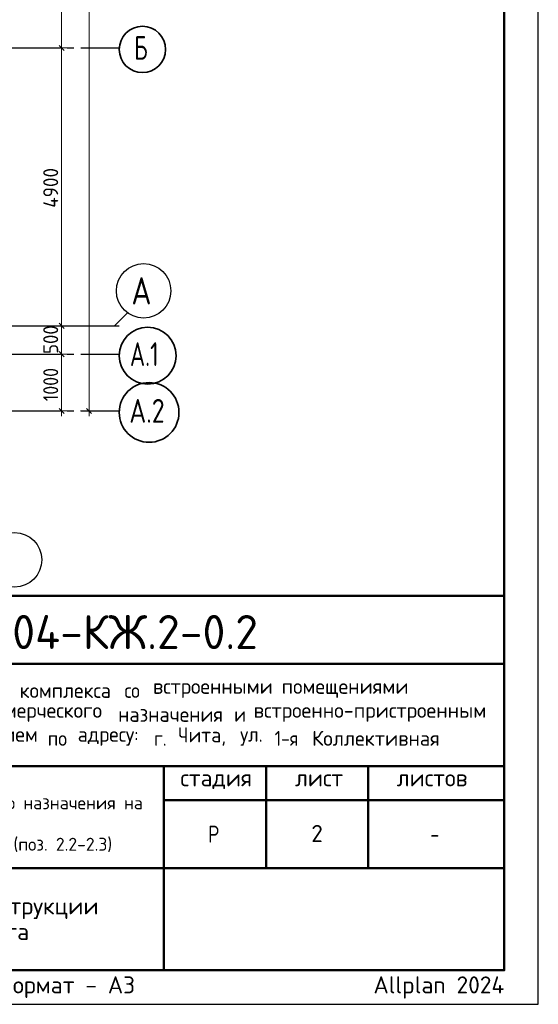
# Model space of a CAD drawing. Header units: millimetres. Extents: x 0 to 50400, y -145 to 35640.
# Tile 10 of 11: x 41258 to 50400, y 0 to 17359. Entities that reach past the tile are written whole.
import ezdxf

# ---------------------------------------------------------------- set-up
doc = ezdxf.new("R2010")
doc.units = ezdxf.units.MM
doc.linetypes.add('______5', pattern=[1320, 960, -120, 120, -120])
for name, color, linetype, lineweight in [('Standard', 7, 'Continuous', 25), ('Надписи', 7, 'Continuous', 25), ('Размерная линия_ общее', 7, 'Continuous', 13)]:
    doc.layers.add(name, color=color, linetype=linetype, lineweight=lineweight)
doc.layers.add('Оси', color=7, linetype='______5', lineweight=13, true_color=0x656565)
doc.styles.add('ISOCPEUR', font='txt')

msp = doc.modelspace()

# ---------------------------------------------------------------- linework, layer by layer
at = {"layer": 'Standard', "color": 7, "linetype": 'Continuous', "lineweight": 50, "transparency": 33554687}
for p, q in [((27600, 7200), (49800, 7200)), ((35400, 6000), (49800, 6000)), ((35400, 4200), (49800, 4200)), ((43800, 2400), (43800, 4200)), ((45600, 2400), (45600, 4200)), ((47400, 2400), (47400, 4200)), ((43800, 3600), (49800, 3600)), ((35400, 2400), (49800, 2400)), ((43800, 600), (43800, 2400)), ((43800, 600), (43800, 2400))]:
    msp.add_line(p, q, dxfattribs=at)
at = {"layer": 'Standard', "color": 7, "linetype": 'Continuous', "lineweight": 25, "transparency": 33554687}
for p, q in [((49800, 600), (49800, 7200)), ((27600, 600), (49800, 600)), ((27600, 600), (49800, 600)), ((27600, 600), (49800, 600))]:
    msp.add_line(p, q, dxfattribs=at)
msp.add_lwpolyline([(0, 0), (50400, 0), (50400, 35640), (0, 35640), (0, 0)], close=True, dxfattribs=at)
at = {"layer": 'Standard', "color": 7, "linetype": 'Continuous', "lineweight": 50, "transparency": 33554687}
msp.add_lwpolyline([(2400, 35040), (49800, 35040), (49800, 600), (2400, 600), (2400, 35040)], close=True, dxfattribs=at)
at = {"layer": 'Оси', "color": 8, "linetype": '______5', "lineweight": -3, "transparency": 33554687}
for p, q in [((8015, 16862), (43012, 16862)), ((8015, 11962), (43012, 11962)), ((8015, 11462), (43012, 11462)), ((8015, 10462), (43012, 10462))]:
    msp.add_line(p, q, dxfattribs=at)
at = {"layer": 'Оси', "color": 7, "linetype": 'Continuous', "lineweight": 25, "transparency": 33554687}
msp.add_lwpolyline([(40928, 11962), (42928, 11962), (43163, 12197)], dxfattribs=at)
at = {"layer": 'Оси', "color": 7, "linetype": 'Continuous', "lineweight": 35, "transparency": 33554687}
for centre, radius in [((43421, 16835), 409), ((43513, 11435), 501), ((43539, 10435), 527)]:
    msp.add_circle(centre, radius, dxfattribs=at)
at = {"layer": 'Оси', "color": 7, "linetype": 'Continuous', "lineweight": 25, "transparency": 33554687}
for centre in [(43443, 12578), (41167, 7837)]:
    msp.add_circle(centre, 480, dxfattribs=at)
at = {"layer": 'Размерная линия_ общее', "color": 7, "linetype": 'Continuous', "lineweight": 13, "transparency": 33554687}
for p, q in [((41997, 16862), (41997, 19362)), ((41997, 16862), (41847, 16862)), ((41997, 16862), (42147, 16862)), ((41997, 11962), (41997, 16862)), ((41997, 11962), (41847, 11962)), ((41997, 11962), (42147, 11962)), ((41997, 11462), (41997, 11962)), ((41997, 11462), (41847, 11462)), ((41997, 11462), (42147, 11462)), ((41997, 10462), (41847, 10462)), ((41997, 10462), (42147, 10462)), ((41997, 10462), (41997, 10372)), ((42480, 10462), (42330, 10462)), ((42480, 10462), (42630, 10462)), ((42480, 10462), (42648, 10462)), ((42480, 10462), (42480, 10372))]:
    msp.add_line(p, q, dxfattribs=at)
at = {"layer": 'Размерная линия_ общее', "color": 7, "linetype": 'Continuous', "lineweight": 25, "transparency": 33554687}
for p, q in [((42042, 16817), (41952, 16907)), ((42042, 11917), (41952, 12007)), ((42042, 11417), (41952, 11507)), ((42042, 10417), (41952, 10507)), ((42525, 10417), (42435, 10507))]:
    msp.add_line(p, q, dxfattribs=at)
at = {"layer": 'Размерная линия_ общее', "color": 7, "linetype": 'Continuous', "lineweight": 13, "transparency": 33554687}
for points in [[(42480, 10462), (42480, 20945), (42480, 20945), (42480, 32362)], [(41997, 10462), (41997, 10640), (41997, 10640), (41997, 11462)]]:
    msp.add_lwpolyline(points, dxfattribs=at)

# ---------------------------------------------------------------- texts
at = {"layer": 'Standard', "color": 7, "linetype": 'Continuous', "lineweight": 50, "transparency": 33554687, "insert": (39882, 6262), "char_height": 600, "width": 6049.91, "attachment_point": 7, "style": 'ISOCPEUR'}
msp.add_mtext('\\W0.98;24-04-КЖ.2-0.2', dxfattribs=at)
at = {"layer": 'Standard', "color": 7, "linetype": 'Continuous', "lineweight": 25, "transparency": 33554687, "attachment_point": 7, "style": 'ISOCPEUR'}
for s, insert, char_height, width in [('\\W0.97;комплекса ', (41257, 5402), 264, 1975.29), ('\\W0.90;со ', (43105, 5402), 264, 620.97), ('\\W0.98;встроенными ', (43607, 5402), 264, 2398.16), ('\\W0.98;помещениями', (45877, 5402), 264, 2292.21), ('\\W0.98;коммерческого ', (40406, 4980), 264, 2714.91), ('\\W0.97;назначения ', (42993, 4980), 264, 2173.24), ('\\W0.87;и ', (45039, 4980), 264, 457.46), ('\\W0.99;встроенно-пристроенным', (45382, 4980), 264, 4298.92), ('\\W0.98;учреждением ', (39482, 4557), 264, 2397.9), ('\\W0.91;по ', (41752, 4557), 264, 647.69), ('\\W0.96;адресу: ', (42280, 4557), 264, 1472.67), ('\\W0.89;г. ', (43627, 4557), 264, 539.49), ('\\W0.95;Чита, ', (44049, 4557), 264, 1221.07), ('\\W0.92;ул. ', (45145, 4557), 264, 728.23), ('\\W0.86;1-я ', (45752, 4557), 264, 773.52), ('\\W0.98;Коллективная', (46412, 4557), 264, 2450.61), ('\\W0.99;стадия    лист     листов', (44091, 3795), 300, 5247.11), ('\\W0.80;Р', (44580, 2850), 300, 359.84), ('\\W0.78;-', (48495, 2850), 300, 326.39)]:
    msp.add_mtext(s, dxfattribs=dict(at, insert=insert, char_height=char_height, width=width))
at = {"layer": 'Standard', "color": 7, "linetype": 'Continuous', "lineweight": 18, "transparency": 33554687, "char_height": 228, "attachment_point": 7, "style": 'ISOCPEUR'}
for s, insert, width in [('\\W0.99;общественно-делового и коммерческого назначения на', (35570, 3376), 8168.16), ('\\W0.99;поликлиническим учреждением (поз. 2.2-2.3)', (36459, 2646), 6390.3)]:
    msp.add_mtext(s, dxfattribs=dict(at, insert=insert, width=width))
at = {"layer": 'Standard', "color": 7, "linetype": 'Continuous', "lineweight": 25, "transparency": 33554687, "insert": (39600, 1885), "char_height": 300, "width": 6110.25, "attachment_point": 2, "line_spacing_factor": 0.903614}
msp.add_mtext('\\A1;{\\fISOCPEUR|i0|b0;\\H300.000000;\\W1.000000;\\C7;Опалубочный план конструкции}\\P{\\fISOCPEUR|i0|b0;\\H300.000000;\\W1.000000;\\C7;плиты фундамента}\\P', dxfattribs=at)
at = {"layer": 'Standard', "color": 8, "linetype": 'Continuous', "lineweight": 13, "transparency": 33554687, "insert": (49800, 297), "char_height": 300, "width": 14099.36, "attachment_point": 6, "style": 'ISOCPEUR'}
msp.add_mtext('\\A1;{\\fISOCPEUR|i0|b0;\\H300.000000;\\W1.000000;\\C8;Копировал                  формат - А3                      Allplan 2024}\\P', dxfattribs=at)
at = {"layer": 'Надписи', "color": 7, "linetype": 'Continuous', "lineweight": 13, "transparency": 33554687, "insert": (46500, 3012), "char_height": 300, "width": 326.67, "attachment_point": 5, "style": 'ISOCPEUR'}
msp.add_mtext('\\A1;{\\fISOCPEUR|i0|b0;\\H300.000000;\\W1.000000;\\C7;2}\\P', dxfattribs=at)
at = {"layer": 'Оси', "color": 7, "linetype": 'Continuous', "lineweight": 35, "transparency": 33554687, "attachment_point": 7, "style": 'ISOCPEUR'}
for s, insert, char_height, width in [('\\W0.70;Б', (43274, 16652), 420, 440.78), ('\\W0.82;А', (43227, 12338), 480, 628.23), ('\\W0.71;А.1', (43201, 11252), 420, 773.25), ('\\W0.79;А.2', (43190, 10252), 420, 863.99)]:
    msp.add_mtext(s, dxfattribs=dict(at, insert=insert, char_height=char_height, width=width))
at = {"layer": 'Размерная линия_ общее', "color": 7, "linetype": 'Continuous', "lineweight": 25, "transparency": 33554687, "char_height": 264, "attachment_point": 7, "rotation": 90, "style": 'ISOCPEUR'}
for s, insert, width in [('\\W0.93;4900', (41937, 14043), 888.46), ('\\W0.91;500', (41937, 11467), 674.39), ('\\W0.87;1000', (41937, 10632), 800.28)]:
    msp.add_mtext(s, dxfattribs=dict(at, insert=insert, width=width))

doc.saveas('drawing.dxf')
